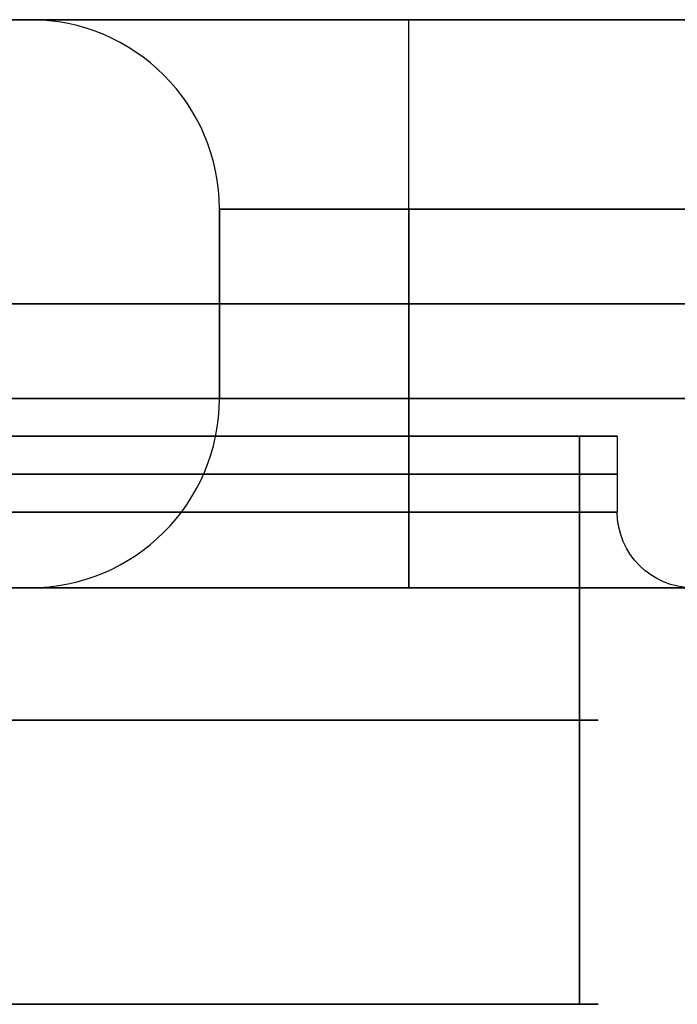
# Model space of a CAD drawing. Header units: millimetres. Extents: x -398 to 387, y -563 to 552.
# Tile 174 of 256: x -323 to -306, y -563 to -537. Entities that reach past the tile are written whole.
import ezdxf

# ---------------------------------------------------------------- set-up
doc = ezdxf.new("R2010")
doc.units = ezdxf.units.MM
doc.layers.add('Livello 01', color=7, linetype='Continuous')

# ---------------------------------------------------------------- blocks, each defined once
blk = doc.blocks.new('MMFTT08X23')
at = {"layer": 'Livello 01', "color": 254, "true_color": 0xcad1ee}
for p, q in [((0, 15, -20), (0, 15, -4)), ((0, 15, 4), (0, 15, 20)), ((0, 0, -20), (0, 0, 20))]:
    blk.add_line(p, q, dxfattribs=at)
at = {"layer": 'Livello 01', "color": 254, "true_color": 0xcad1ee, "extrusion": (0, -1, 0)}
for centre, start, end in [((0, 0, -15), 90, 270), ((0, 0, -15), 270, 90), ((0, 0, -7.5), 90, 270), ((0, 0, -7.5), 270, 90)]:
    blk.add_arc(centre, 20, start, end, dxfattribs=at)
at = {"layer": 'Livello 01', "color": 254, "true_color": 0xcad1ee, "extrusion": (0, 1, 0)}
for start, end in [(270, 90), (90, 270)]:
    blk.add_arc((0, 0), 20, start, end, dxfattribs=at)
at = {"layer": 'Livello 01', "color": 254, "true_color": 0xcad1ee}
for points in [[(0, 15, 20), (0, 0, 20)], [(0, 0, -20), (0, 15, -20)]]:
    blk.add_open_spline(points, degree=1, dxfattribs=at)

msp = doc.modelspace()

# ---------------------------------------------------------------- linework, layer by layer
at = {"layer": 'Livello 01', "color": 254, "true_color": 0xcad1ee}
for p, q in [((-323, -537, 5.5), (-398, -537, 5.5)), ((-318, -542, 5.5), (-318, -547, 5.5)), ((-398, -544.5, -164.5), (387, -544.5, -164.5)), ((387, -544.5, 175.5), (-398, -544.5, 175.5)), ((-318, -544.5, -19.5), (-318, -544.5, 30.5)), ((-223, -544.5, 35.5), (-313, -544.5, 35.5)), ((-223, -544.5, -24.5), (-313, -544.5, -24.5)), ((-307.5, -548, -137.5), (-323.75, -548, -137.5)), ((-307.5, -548, 148.5), (-323.75, -548, 148.5)), ((-307.5, -548, 148.5), (-307.5, -550, 148.5)), ((-307.5, -548, -137.5), (-307.5, -550, -137.5)), ((-393, -552, -169.5), (382, -552, -169.5)), ((-323, -552, 5.5), (-393, -552, 5.5)), ((-393, -552, 180.5), (382, -552, 180.5))]:
    msp.add_line(p, q, dxfattribs=at)
for centre, start, end in [((-323, -542, 30.5), 0, 90), ((-323, -542, -19.5), 0, 90), ((-323, -542, 5.5), 0, 90), ((-323, -547, 30.5), 270, 0), ((-323, -547, -19.5), 270, 0), ((-323, -547, 5.5), 270, 0)]:
    msp.add_arc(centre, 5, start, end, dxfattribs=at)
at = {"layer": 'Livello 01', "color": 254, "true_color": 0xcad1ee, "extrusion": (0, 1, 0)}
for centre, radius, start, end in [((313, 30.5, -537), 10, 0, 90), ((313, -19.5, -537), 10, 270, 0), ((313, 30.5, -544.5), 5, 0, 90), ((313, -19.5, -544.5), 5, 270, 0), ((313, 30.5, -547), 5, 0, 90), ((313, -19.5, -547), 5, 270, 0), ((328, -137.5, -550), 20.5, 90, 180), ((328, 148.5, -550), 20.5, 90, 180), ((328, 148.5, -550), 20.5, 180, 270), ((328, -137.5, -550), 20.5, 180, 270), ((313, 30.5, -552), 10, 0, 90), ((313, -19.5, -552), 10, 270, 0)]:
    msp.add_arc(centre, radius, start, end, dxfattribs=at)
at = {"layer": 'Livello 01', "color": 254, "true_color": 0xcad1ee, "extrusion": (1, 0, 0)}
for centre, start, end in [((-542, 40.5, -313), 270, 0), ((-547, 40.5, -313), 180, 270), ((-547, -29.5, -313), 90, 180)]:
    msp.add_arc(centre, 5, start, end, dxfattribs=at)
at = {"layer": 'Livello 01', "color": 254, "true_color": 0xcad1ee, "extrusion": (-1, 0, 0)}
msp.add_arc((542, -29.5, 313), 5, 90, 180, dxfattribs=at)
at = {"layer": 'Livello 01', "color": 254, "true_color": 0xcad1ee, "extrusion": (0, -1, 0)}
for centre, radius, start, end in [((-313, 30.5, 542), 5, 90, 180), ((-313, -19.5, 542), 5, 180, 270), ((-328, 148.5, 548), 20.5, 270, 90), ((-328, -137.5, 548), 20.5, 270, 90), ((-328, 148.5, 549), 20.5, 270, 90), ((-328, -137.5, 549), 20.5, 270, 90), ((-328, -137.5, 552), 22.5, 0, 180), ((-328, 148.5, 552), 22.5, 0, 180), ((-328, 148.5, 552), 22.5, 180, 0), ((-328, -137.5, 552), 22.5, 180, 0), ((-328, -137.5, 552), 22.5, 0, 180), ((-328, 148.5, 552), 22.5, 0, 180), ((-328, 148.5, 552), 22.5, 180, 0), ((-328, -137.5, 552), 22.5, 180, 0)]:
    msp.add_arc(centre, radius, start, end, dxfattribs=at)
at = {"layer": 'Livello 01', "color": 254, "true_color": 0xcad1ee, "extrusion": (0, 0, -1)}
for centre in [(305.5, -550, 137.5), (305.5, -550, -148.5)]:
    msp.add_arc(centre, 2, 270, 0, dxfattribs=at)
at = {"layer": 'Livello 01', "color": 254, "true_color": 0xcad1ee}
for points in [[(-398, -537, -164.5), (387, -537, -164.5)], [(387, -537, 175.5), (-398, -537, 175.5)], [(-323, -537, -19.5), (-323, -537, 30.5)], [(-223, -537, -29.5), (-313, -537, -29.5)], [(-313, -537, 40.5), (-223, -537, 40.5)], [(-318, -542, 30.5), (-318, -542, -19.5)], [(-318, -547, 30.5), (-318, -542, 30.5)], [(-318, -542, -19.5), (-318, -547, -19.5)], [(-223, -542, 35.5), (-313, -542, 35.5)], [(-313, -542, 35.5), (-313, -547, 35.5)], [(-313, -542, -24.5), (-223, -542, -24.5)], [(-313, -547, -24.5), (-313, -542, -24.5)], [(-393, -547, -179.5), (382, -547, -179.5)], [(382, -547, 190.5), (-393, -547, 190.5)], [(-318, -547, -19.5), (-318, -547, 30.5)], [(-313, -547, 35.5), (-223, -547, 35.5)], [(-223, -547, -24.5), (-313, -547, -24.5)], [(382, -552, -164.5), (-393, -552, -164.5)], [(-393, -552, -174.5), (382, -552, -174.5)], [(382, -552, 175.5), (-393, -552, 175.5)], [(-393, -552, -164.5), (382, -552, -164.5)], [(382, -552, 185.5), (-393, -552, 185.5)], [(-393, -552, 175.5), (382, -552, 175.5)], [(-323, -552, -19.5), (-323, -552, 30.5)], [(-223, -552, -29.5), (-313, -552, -29.5)], [(-313, -552, 40.5), (-223, -552, 40.5)]]:
    msp.add_open_spline(points, degree=1, dxfattribs=at)

# ---------------------------------------------------------------- block references
at = {"layer": 'Livello 01', "extrusion": (0.9751, 0, 0.221765), "rotation": 270}
msp.add_blockref('MMFTT08X23', (-563, 217.541, -286.901), dxfattribs=at)
at = {"layer": 'Livello 01', "extrusion": (-0.9751, 0, 0.221765), "rotation": 90}
msp.add_blockref('MMFTT08X23', (563, -206.815, 289.34), dxfattribs=at)

doc.saveas('drawing.dxf')
